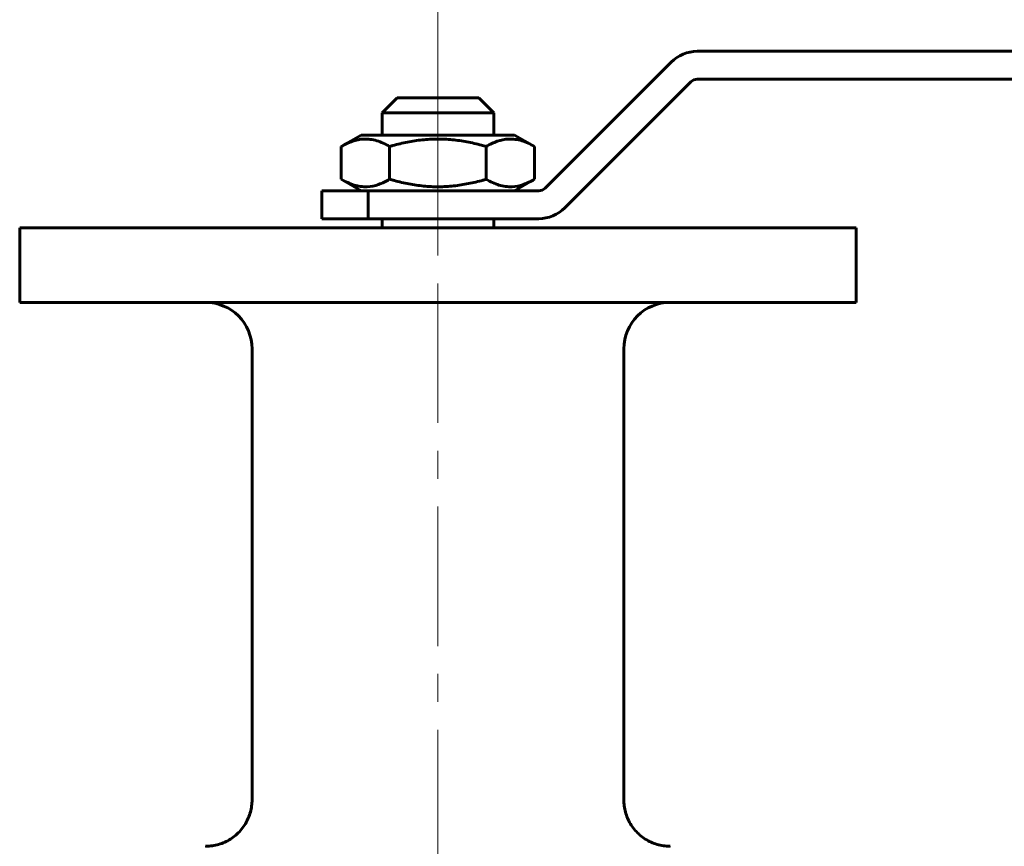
# Model space of a CAD drawing. Header units: millimetres. Extents: x 0 to 428, y 0 to 297.
# Tile 22 of 26: x 102 to 155, y 196 to 241. Entities that reach past the tile are written whole.
import ezdxf

# ---------------------------------------------------------------- set-up
doc = ezdxf.new("R2010")
doc.units = ezdxf.units.MM
for name, pattern in [('K5LT_AXLED', [12, 7.5, -1.5, 1.5, -1.5]), ('K5LT_BASIC', [0]), ('K5LT_THIN', [0])]:
    doc.linetypes.add(name, pattern=pattern)
doc.layers.add('Системный слой', color=7, linetype='Continuous')
doc.layers.add('Системный слой (1)', color=7, linetype='Continuous', true_color=0x6c6c6c)
doc.styles.add('KDIMTEXTSTYLE', font='GOST_AU.SHX', dxfattribs={"width": 0.96, "oblique": 15, "height": 5})
doc.styles.add('KTEXTSTYLE', font='GOST_AU.SHX', dxfattribs={"width": 0.96, "height": 5})
doc.dimstyles.new('KDIMSTYLE (0.50)', dxfattribs={"dimtxt": 5, "dimasz": 1, "dimexe": 2, "dimexo": 0, "dimgap": 1, "dimtad": 1, "dimlfac": 2, "dimtxsty": 'KDIMTEXTSTYLE', "dimsah": 1, "dimcen": 0, "dimdle": 1, "dimadec": 0, "dimazin": 0, "dimtfac": 0.667, "dimtmove": 0, "dimatfit": 3, "dimfxl": 1, "dimtvp": 1, "dimtolj": 1, "dimtzin": 0, "dimarcsym": 0})

# ---------------------------------------------------------------- blocks, each defined once
blk = doc.blocks.new('D1')
at = {"layer": 'Системный слой (1)'}
for points in [[(129.192, 245.626), (128.692, 246.284), (129.192, 246.942), (124.192, 246.284)], [(261.692, 246.284), (256.692, 246.942), (257.192, 246.284), (256.692, 245.626)]]:
    blk.add_hatch(color=7, dxfattribs=at).paths.add_polyline_path(points)
at = {"layer": 'Системный слой (1)', "color": 7, "linetype": 'K5LT_THIN', "lineweight": 18}
for p, q in [((124.192, 236.411), (124.192, 248.284)), ((261.692, 238.911), (261.692, 248.284)), ((124.192, 246.284), (129.192, 246.942)), ((129.192, 246.942), (128.692, 246.284)), ((257.192, 246.284), (256.692, 246.942)), ((256.692, 246.942), (261.692, 246.284)), ((129.192, 245.626), (124.192, 246.284)), ((261.692, 246.284), (124.192, 246.284)), ((128.692, 246.284), (129.192, 245.626)), ((261.692, 246.284), (256.692, 245.626)), ((256.692, 245.626), (257.192, 246.284))]:
    blk.add_line(p, q, dxfattribs=at)
blk.add_wipeout([(187.468, 247.284), (187.468, 254.666), (197.978, 254.666), (197.978, 247.284)]).dxf.layer = 'Системный слой (1)'
at = {"layer": 'Системный слой (1)', "color": 7, "insert": (187.468, 253.872), "char_height": 5, "attachment_point": 1, "style": 'KTEXTSTYLE'}
blk.add_mtext('\\H5.0;\\W1.000;\\Q15;\\Q15;\\W0.965;275', dxfattribs=at)
blk = doc.blocks.new('KDIMARROW_01')
at = {"layer": 'Системный слой'}
blk.add_hatch(color=0, dxfattribs=at).paths.add_polyline_path([(0, 0), (-5, 0.658), (-4.5, 0), (-5, -0.658)])
at = {"layer": 'Системный слой', "color": 0, "linetype": 'K5LT_THIN', "lineweight": 18}
for p, q in [((-4.5, 0), (-5, 0.658)), ((-5, 0.658), (0, 0)), ((0, 0), (-5, -0.658)), ((-5, -0.658), (-4.5, 0))]:
    blk.add_line(p, q, dxfattribs=at)
at = {"layer": 'Системный слой (1)', "color": 0, "linetype": 'K5LT_THIN', "lineweight": 18}
blk.add_line((341.8, 152.661), (341.3, 152.661), dxfattribs=at)

msp = doc.modelspace()

# ---------------------------------------------------------------- linework, layer by layer
at = {"layer": 'Системный слой (1)', "color": 150, "linetype": 'K5LT_BASIC', "lineweight": 60, "true_color": 0x0080ff}
for p, q in [((186.6922, 238.9105), (138.1493, 238.9105)), ((136.7351, 238.3247), (129.9674, 231.557)), ((138.1493, 237.4105), (186.6922, 237.4105)), ((131.028, 230.4963), (137.7958, 237.2641)), ((121.9922, 236.4105), (121.1922, 235.6105)), ((121.9922, 236.4105), (126.3922, 236.4105)), ((126.3922, 236.4105), (127.1922, 235.6105)), ((127.1922, 235.6105), (121.1922, 235.6105)), ((121.1922, 234.4105), (121.1922, 235.6105)), ((127.1922, 234.4105), (127.1922, 235.6105)), ((120.0672, 234.4105), (118.9961, 233.7921)), ((128.3172, 234.4105), (120.0672, 234.4105)), ((128.3172, 234.4105), (129.3884, 233.7921)), ((118.9961, 233.7921), (118.9961, 232.0289)), ((121.5942, 233.7921), (121.5942, 232.0289)), ((126.7903, 233.7921), (126.7903, 232.0289)), ((129.3884, 233.7921), (129.3884, 232.0289)), ((120.0672, 231.4105), (118.9961, 232.0289)), ((128.3172, 231.4105), (129.3884, 232.0289)), ((117.9422, 231.4105), (120.4422, 231.4105)), ((117.9422, 229.9105), (117.9422, 231.4105)), ((129.6138, 231.4105), (120.4422, 231.4105)), ((120.4422, 231.4105), (120.4422, 229.9105)), ((120.4422, 229.9105), (117.9422, 229.9105)), ((120.4422, 229.9105), (129.6138, 229.9105)), ((121.1922, 229.4105), (121.1922, 229.9105)), ((127.1922, 229.4105), (127.1922, 229.9105)), ((101.6922, 225.4105), (101.6922, 229.4105)), ((146.6922, 229.4105), (101.6922, 229.4105)), ((146.6922, 225.4105), (146.6922, 229.4105)), ((146.6922, 225.4105), (101.6922, 225.4105)), ((114.1923, 198.6605), (114.1922, 222.9105)), ((134.1922, 198.6605), (134.1922, 222.9105)), ((114.1923, 198.6605), (114.1922, 198.6605)), ((111.6922, 196.1605), (111.6923, 196.1605))]:
    msp.add_line(p, q, dxfattribs=at)
at = {"layer": 'Системный слой (1)', "color": 30, "linetype": 'K5LT_AXLED', "lineweight": 18, "true_color": 0xff8000}
for p, q in [((124.1922, 229.4105), (124.1922, 234.0289)), ((124.1922, 194.9296), (124.1922, 231.9105))]:
    msp.add_line(p, q, dxfattribs=at)
at = {"layer": 'Системный слой (1)', "color": 150, "linetype": 'K5LT_BASIC', "lineweight": 60, "true_color": 0x0080ff}
for centre, radius, start, end in [((138.1493, 236.9105), 2, 90, 135), ((138.1493, 236.9105), 0.5, 90, 135), ((129.6138, 231.9105), 0.5, 270, 315), ((129.6138, 231.9105), 2, 270, 315), ((111.6922, 222.9105), 2.5, 0, 90), ((136.6922, 222.9105), 2.5, 90, 180)]:
    msp.add_arc(centre, radius, start, end, dxfattribs=at)
for points, knots in [([(121.5942, 233.7921), (121.4805, 233.8577), (121.3665, 233.9171), (121.1372, 234.0207), (121.0221, 234.0648), (120.7904, 234.1349), (120.6739, 234.1609), (120.4395, 234.1921), (120.3215, 234.1974), (119.9969, 234.1821), (119.7938, 234.1395), (119.392, 234.0013), (119.1933, 233.9059), (118.9961, 233.7921)], [0.0002381, 0.0002381, 0.0002381, 0.0002381, 1.4057564, 1.4057564, 2.8115129, 2.8115129, 4.2172693, 4.2172693, 5.6230258, 5.6230258, 8.0595774, 8.0595774, 10.4958913, 10.4958913, 10.4958913, 10.4958913]), ([(126.7903, 233.7921), (126.7057, 233.8165), (126.621, 233.8401), (126.2774, 233.9317), (126.0172, 233.9921), (125.4929, 234.0914), (125.2288, 234.1303), (124.6961, 234.1822), (124.4274, 234.1952), (123.8833, 234.1927), (123.6132, 234.177), (123.0776, 234.1198), (122.8123, 234.0783), (122.2855, 233.974), (122.0242, 233.9112), (121.7075, 233.8244), (121.6508, 233.8084), (121.5942, 233.7921)], [11.368318, 11.368318, 11.368318, 11.368318, 11.8965836, 11.8965836, 13.5063451, 13.5063451, 15.1161066, 15.1161066, 16.7258681, 16.7258681, 18.345385, 18.345385, 19.964902, 19.964902, 21.5844189, 21.5844189, 21.938505, 21.938505, 21.938505, 21.938505]), ([(129.3884, 233.7921), (129.2748, 233.8577), (129.1607, 233.9171), (128.9315, 234.0207), (128.8163, 234.0648), (128.5846, 234.1349), (128.4681, 234.1609), (128.2337, 234.1921), (128.1157, 234.1974), (127.7911, 234.1821), (127.588, 234.1395), (127.1862, 234.0013), (126.9875, 233.9059), (126.7903, 233.7921)], [0.0002381, 0.0002381, 0.0002381, 0.0002381, 1.4057564, 1.4057564, 2.8115129, 2.8115129, 4.2172693, 4.2172693, 5.6230258, 5.6230258, 8.0595774, 8.0595774, 10.4958913, 10.4958913, 10.4958913, 10.4958913]), ([(118.9961, 232.0289), (119.1097, 231.9633), (119.2238, 231.9039), (119.453, 231.8003), (119.5682, 231.7562), (119.7998, 231.6861), (119.9163, 231.6601), (120.1508, 231.6289), (120.2687, 231.6236), (120.5933, 231.639), (120.7964, 231.6815), (121.1982, 231.8197), (121.397, 231.9151), (121.5942, 232.0289)], [0.0002381, 0.0002381, 0.0002381, 0.0002381, 1.4057564, 1.4057564, 2.8115129, 2.8115129, 4.2172693, 4.2172693, 5.6230258, 5.6230258, 8.0595774, 8.0595774, 10.4958913, 10.4958913, 10.4958913, 10.4958913]), ([(121.5942, 232.0289), (121.6787, 232.0045), (121.7635, 231.981), (122.1071, 231.8893), (122.3673, 231.8289), (122.8916, 231.7296), (123.1556, 231.6907), (123.6884, 231.6388), (123.957, 231.6258), (124.5011, 231.6284), (124.7713, 231.644), (125.3068, 231.7012), (125.5722, 231.7427), (126.0989, 231.847), (126.3603, 231.9098), (126.6769, 231.9966), (126.7337, 232.0126), (126.7903, 232.0289)], [11.368318, 11.368318, 11.368318, 11.368318, 11.8965836, 11.8965836, 13.5063451, 13.5063451, 15.1161066, 15.1161066, 16.7258681, 16.7258681, 18.345385, 18.345385, 19.964902, 19.964902, 21.5844189, 21.5844189, 21.938505, 21.938505, 21.938505, 21.938505]), ([(126.7903, 232.0289), (126.9039, 231.9633), (127.018, 231.9039), (127.2472, 231.8003), (127.3624, 231.7562), (127.5941, 231.6861), (127.7106, 231.6601), (127.945, 231.6289), (128.063, 231.6236), (128.3876, 231.639), (128.5907, 231.6815), (128.9925, 231.8197), (129.1912, 231.9151), (129.3884, 232.0289)], [0.0002381, 0.0002381, 0.0002381, 0.0002381, 1.4057564, 1.4057564, 2.8115129, 2.8115129, 4.2172693, 4.2172693, 5.6230258, 5.6230258, 8.0595774, 8.0595774, 10.4958913, 10.4958913, 10.4958913, 10.4958913]), ([(114.1922, 198.6605), (114.1922, 198.5517), (114.1849, 198.4399), (114.1556, 198.2196), (114.1335, 198.1103), (114.074, 197.8924), (114.0366, 197.7848), (113.9463, 197.573), (113.8932, 197.4692), (113.7725, 197.2689), (113.7043, 197.1721), (113.5552, 196.9891), (113.4735, 196.9023), (113.2992, 196.7417), (113.2061, 196.6674), (113.011, 196.5333), (112.9089, 196.4733), (112.6981, 196.3688), (112.5901, 196.3244), (112.3695, 196.2512), (112.2583, 196.2227), (112.0345, 196.1815), (111.9226, 196.1686), (111.7729, 196.1615), (111.7355, 196.1606), (111.6961, 196.1605), (111.6941, 196.1605), (111.6922, 196.1605)], [0, 0, 0, 0, 1.6023808, 1.6023808, 3.2222925, 3.2222925, 4.8758637, 4.8758637, 6.5628132, 6.5628132, 8.2722506, 8.2722506, 9.9931071, 9.9931071, 11.7147042, 11.7147042, 13.4297129, 13.4297129, 15.1268358, 15.1268358, 16.7944319, 16.7944319, 18.4282107, 18.4282107, 18.9718326, 18.9718326, 18.999506, 18.999506, 18.999506, 18.999506]), ([(134.1922, 198.6605), (134.1922, 198.5518), (134.1995, 198.4401), (134.2288, 198.2199), (134.2509, 198.1107), (134.3103, 197.8928), (134.3477, 197.7852), (134.4379, 197.5735), (134.491, 197.4697), (134.6117, 197.2694), (134.6797, 197.1726), (134.8288, 196.9896), (134.9105, 196.9028), (135.0847, 196.7422), (135.1778, 196.6679), (135.3728, 196.5338), (135.4749, 196.4737), (135.6855, 196.3692), (135.7934, 196.3247), (136.0138, 196.2516), (136.125, 196.223), (136.3487, 196.1817), (136.4606, 196.1687), (136.6108, 196.1615), (136.6486, 196.1606), (136.6883, 196.1605), (136.6903, 196.1605), (136.6922, 196.1605)], [0, 0, 0, 0, 1.6009476, 1.6009476, 3.2200818, 3.2200818, 4.873625, 4.873625, 6.5600935, 6.5600935, 8.2689861, 8.2689861, 9.989564, 9.989564, 11.7111623, 11.7111623, 13.425465, 13.425465, 15.1215314, 15.1215314, 16.7882398, 16.7882398, 18.4221872, 18.4221872, 18.9718328, 18.9718328, 18.9995061, 18.9995061, 18.9995061, 18.9995061])]:
    msp.add_open_spline(points, degree=3, knots=knots, dxfattribs=at)

# ---------------------------------------------------------------- next in the draw order: dimensions: what is measured, and where the dimension line sits
at = {"layer": 'Системный слой (1)', "color": 7}
dim = msp.add_linear_dim(base=(261.6922, 246.2841), p1=(124.1922, 236.4105), p2=(261.6922, 238.9105), dimstyle='KDIMSTYLE (0.50)', override={"dimexo": 0, "dimpost": '\\H5.0;\\W0.965;\\Q15;<>', "dimblk1": 'KDIMARROW_01', "dimblk2": 'KDIMARROW_01', "dimse1": 0, "dimse2": 0, "dimclrt": 7, "dimtol": 1, "dimtp": 0, "dimtm": 0, "dimtdec": 5, "dimtolj": 1}, dxfattribs=at)
dim.commit()
dim.dimension.update_dxf_attribs({"geometry": 'D1', "text_midpoint": (192.9422, 246.2841), "dimtype": 160})

# ---------------------------------------------------------------- next in the draw order: linework, layer by layer
at = {"layer": 'Системный слой (1)', "color": 30, "linetype": 'K5LT_AXLED', "lineweight": 18, "true_color": 0xff8000}
msp.add_line((124.1922, 231.7921), (124.1922, 238.4105), dxfattribs=at)

doc.saveas('drawing.dxf')
